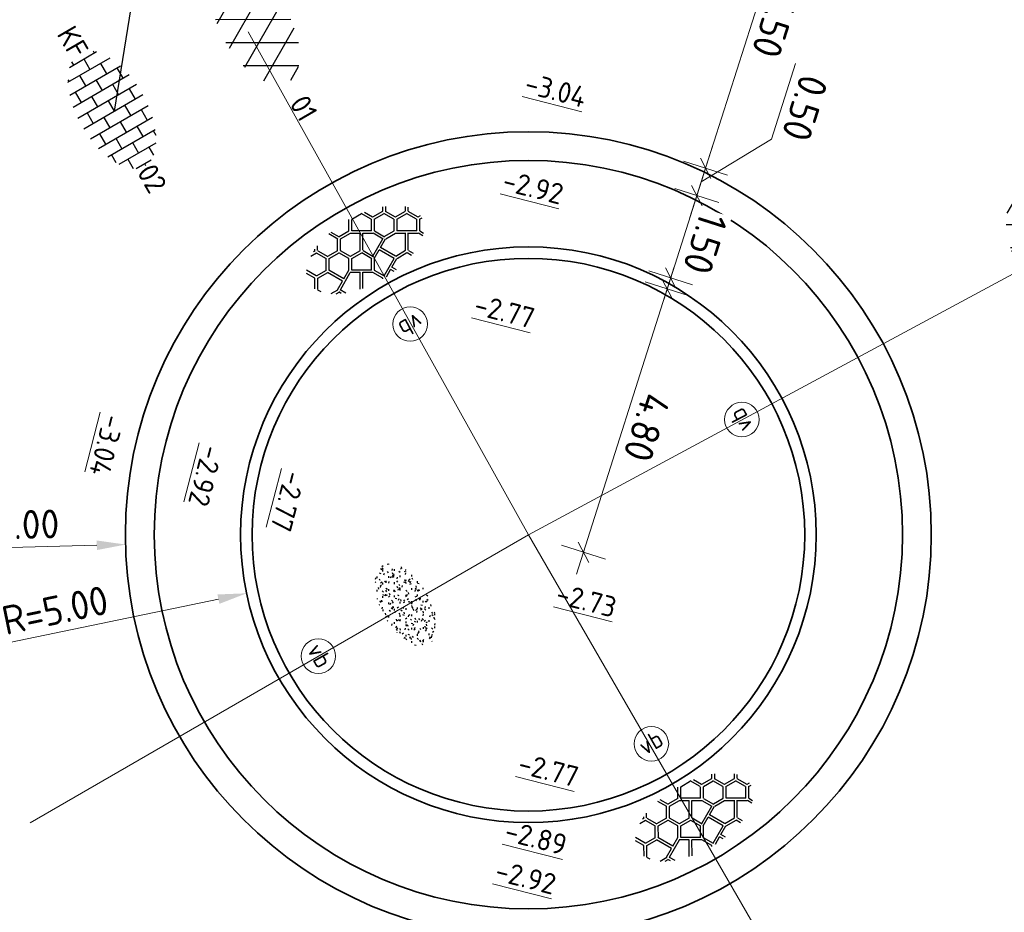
# Model space of a CAD drawing. Header units: metres. Extents: x 111691 to 117439, y 474133 to 478789.
# Tile 16 of 127: x 114613 to 114630, y 476079 to 476095. Entities that reach past the tile are written whole.
import ezdxf
from ezdxf.enums import TextEntityAlignment as Align

# ---------------------------------------------------------------- set-up
doc = ezdxf.new("R2010")
doc.units = ezdxf.units.M
doc.linetypes.add('AM-AS', pattern=[16, 10, -2, 2, -2])
doc.linetypes.add('XX-HIDDEN', pattern=[4, 2, -2])
doc.layers.get('Defpoints').update_dxf_attribs({"lineweight": 25})
for name, color, linetype, lineweight in [('N-WE-AM-AS-G', 10, 'AM-AS', 18), ('N-WE-GR-GRAS-S', 60, 'Continuous', 25), ('N-WE-IE-MEUBILAIR_WEGMEUBILAIR_PAAL-S', 7, 'Continuous', 25), ('N-WE-VH-HOOGTELABEL-T18', 2, 'Continuous', 18), ('N-WE-VH-KANTOPSLUITING_ROTONDEBLOK_500 200-G', 210, 'Continuous', 35), ('N-WE-VH-KANTOPSLUITING_SIGNALERINGSBAND_OOG-G', 210, 'VH-SIGNALERINGSBAND_OOG', 35), ('N-WE-VH-KANTOPSLUITING_VOORKANTBAND-G', 7, 'Continuous', 35), ('N-WE-VH-MAATVOERING-M', 7, 'Continuous', 18), ('N-WE-VH-MATERIAALGRENS-G', 7, 'XX-HIDDEN', 18), ('N-WE-VH-VERHARDING_ASFALT-S', 7, 'Continuous', 25), ('N-WE-VH-VERHARDING_BASALTVERHARDING-S', 7, 'Continuous', 25), ('N-WE-VH-VERHARDING_BETONSTRAATSTEEN-S', 7, 'Continuous', 25), ('X-XX-AL-AANPIJLING_SYMBOLEN-T25', 7, 'Continuous', 25)]:
    doc.layers.add(name, color=color, linetype=linetype, lineweight=lineweight)
doc.layers.add('N-WE-AM-AS_WEG-G', color=10, linetype='AM-AS', lineweight=18, plot=False)
doc.styles.add('ISO', font='NLCS-ISO.ttf')
doc.styles.add('NLCS-ISO', font='NLCS-ISO.ttf')
doc.styles.add('NLCS-ISO-ANNOTATIEF-T25', font='NLCS-ISO.ttf', dxfattribs={"height": 2.5})
doc.styles.add('NLCS-ISO-M200-T18', font='NLCS-ISO.ttf', dxfattribs={"height": 0.36})
doc.linetypes.add('VH-SIGNALERINGSBAND_OOG', pattern='A,8,-1,[7,NLCS.SHX,S=0.075,R=0,X=0,Y=0],-1', length=10)
doc.dimstyles.new('M200T25-PIJL', dxfattribs={"dimscale": 0.2, "dimtxt": 2.5, "dimasz": 2, "dimexe": 1, "dimexo": 0.25, "dimgap": 0.75, "dimtad": 1, "dimzin": 0, "dimdsep": 46, "dimtxsty": 'ISO', "dimcen": 0, "dimdle": 1, "dimse1": 1, "dimse2": 1, "dimclrt": 2, "dimazin": 0, "dimtfac": 1, "dimtdec": 4, "dimtmove": 2, "dimatfit": 3, "dimfxl": 1, "dimtolj": 1, "dimtzin": 0, "dimarcsym": 0})
doc.dimstyles.new('NLCS-ANNOTATIEF-T25-PIJL_L2_H1', dxfattribs={"dimtxt": 2.5, "dimasz": 2.5, "dimexe": 2, "dimexo": 2, "dimgap": 0.7, "dimtad": 1, "dimzin": 0, "dimdsep": 46, "dimtxsty": 'NLCS-ISO-ANNOTATIEF-T25', "dimcen": 0, "dimdle": 2, "dimclrd": 256, "dimclre": 256, "dimclrt": 256, "dimadec": 1, "dimazin": 0, "dimtfac": 1, "dimtdec": 3, "dimtofl": 0, "dimtmove": 0, "dimatfit": 3, "dimfxl": 2, "dimfxlon": 1, "dimtfillclr": 256, "dimtolj": 1, "dimtzin": 0, "dimlwd": -1, "dimlwe": -1, "dimarcsym": 0})
doc.dimstyles.new('NLCS-ANNOTATIEF-T25-SCHRAP_L2_H1', dxfattribs={"dimtxt": 2.5, "dimasz": 1.4, "dimexe": 2, "dimexo": 2, "dimgap": 0.7, "dimtad": 1, "dimzin": 0, "dimdsep": 46, "dimtxsty": 'NLCS-ISO-ANNOTATIEF-T25', "dimblk": 'OBLIQUE', "dimcen": 0, "dimdle": 2, "dimclrd": 256, "dimclre": 256, "dimclrt": 256, "dimadec": 1, "dimazin": 0, "dimtfac": 1, "dimtdec": 3, "dimtofl": 0, "dimtmove": 0, "dimatfit": 3, "dimldrblk": 'OBLIQUE', "dimfxl": 2, "dimfxlon": 1, "dimtfillclr": 256, "dimtolj": 1, "dimtzin": 0, "dimlwd": -1, "dimlwe": -1, "dimarcsym": 0})

# ---------------------------------------------------------------- blocks, each defined once
blk = doc.blocks.new('*D17')
at = {"layer": 'Defpoints', "color": 0, "linetype": 'Continuous', "transparency": 16777216}
for p in [(114609.349, 476087.451), (114621.711, 476085.595)]:
    blk.add_point(p, dxfattribs=at)
at = {"layer": 'N-WE-VH-MAATVOERING-M', "transparency": 16777216}
blk.add_line((114605.821, 476087.98), (114608.855, 476087.525), dxfattribs=at)
at = {"layer": 'N-WE-VH-MAATVOERING-M', "linetype": 'Continuous', "transparency": 16777216}
blk.add_solid([(114608.867, 476087.607), (114608.842, 476087.442), (114609.349, 476087.451)], dxfattribs=at)
at = {"layer": 'N-WE-VH-MAATVOERING-M', "linetype": 'Continuous', "lineweight": 0, "transparency": 16777216, "insert": (114607.056, 476088.189), "char_height": 0.5, "attachment_point": 5, "rotation": 351.4615, "style": 'NLCS-ISO-ANNOTATIEF-T25', "bg_fill": 3, "box_fill_scale": 1.1, "bg_fill_color": 256, "bg_fill_true_color": 13158600, "bg_fill_transparency": 0}
blk.add_mtext('\\A1;R=12.50', dxfattribs=at)
blk = doc.blocks.new('*D18')
at = {"layer": 'Defpoints', "color": 0, "linetype": 'Continuous', "transparency": 16777216}
for p in [(114621.711, 476085.595), (114614.713, 476085.424)]:
    blk.add_point(p, dxfattribs=at)
at = {"layer": 'N-WE-VH-MAATVOERING-M', "transparency": 16777216}
blk.add_line((114611.584, 476085.347), (114614.213, 476085.412), dxfattribs=at)
at = {"layer": 'N-WE-VH-MAATVOERING-M', "linetype": 'Continuous', "transparency": 16777216}
blk.add_solid([(114614.211, 476085.495), (114614.215, 476085.328), (114614.713, 476085.424)], dxfattribs=at)
at = {"layer": 'N-WE-VH-MAATVOERING-M', "linetype": 'Continuous', "lineweight": 0, "transparency": 16777216, "insert": (114612.639, 476085.763), "char_height": 0.5, "attachment_point": 5, "rotation": 1.3996, "style": 'NLCS-ISO-ANNOTATIEF-T25', "bg_fill": 3, "box_fill_scale": 1.1, "bg_fill_color": 256, "bg_fill_true_color": 13158600, "bg_fill_transparency": 0}
blk.add_mtext('\\A1;R=7.00', dxfattribs=at)
blk = doc.blocks.new('_Oblique')
at = {"color": 0, "linetype": 'ByBlock', "lineweight": -2}
blk.add_line((-0.5, -0.5), (0.5, 0.5), dxfattribs=at)
blk = doc.blocks.new('*D40')
at = {"layer": 'Defpoints', "color": 0, "transparency": 16777216}
for p in [(114623.166, 476090.169), (114621.711, 476085.595), (114622.668, 476085.29)]:
    blk.add_point(p, dxfattribs=at)
at = {"layer": 'N-WE-VH-MAATVOERING-M', "transparency": 16777216}
for p, q in [((114624.244, 476090.246), (114622.546, 476084.909)), ((114623.741, 476089.986), (114624.504, 476089.743)), ((114622.286, 476085.412), (114623.049, 476085.169))]:
    blk.add_line(p, q, dxfattribs=at)
at = {"layer": 'N-WE-VH-MAATVOERING-M', "transparency": 16777216, "xscale": 0.28, "yscale": 0.28, "zscale": 0.28}
for p, rotation in [((114624.123, 476089.864), 72.35336367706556), ((114622.668, 476085.29), 252.3533636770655)]:
    blk.add_blockref('_Oblique', p, dxfattribs=dict(at, rotation=rotation))
at = {"layer": 'N-WE-VH-MAATVOERING-M', "transparency": 16777216, "insert": (114623.767, 476087.459), "char_height": 0.5, "attachment_point": 5, "rotation": 252.3534, "style": 'NLCS-ISO-ANNOTATIEF-T25', "bg_fill": 3, "box_fill_scale": 1.1, "bg_fill_color": 256, "bg_fill_true_color": 13158600, "bg_fill_transparency": 0}
blk.add_mtext('\\A1;4.80', dxfattribs=at)
blk = doc.blocks.new('*D41')
at = {"layer": 'Defpoints', "color": 0, "transparency": 16777216}
for p in [(114625.5, 476097.507), (114623.833, 476092.265), (114624.79, 476091.961)]:
    blk.add_point(p, dxfattribs=at)
at = {"layer": 'N-WE-VH-MAATVOERING-M', "transparency": 16777216}
for p, q in [((114626.578, 476097.583), (114624.668, 476091.58)), ((114626.076, 476097.323), (114626.838, 476097.081)), ((114624.408, 476092.082), (114625.171, 476091.84))]:
    blk.add_line(p, q, dxfattribs=at)
at = {"layer": 'N-WE-VH-MAATVOERING-M', "transparency": 16777216, "xscale": 0.28, "yscale": 0.28, "zscale": 0.28}
for p, rotation in [((114626.457, 476097.202), 72.35353722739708), ((114624.79, 476091.961), 252.3535372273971)]:
    blk.add_blockref('_Oblique', p, dxfattribs=dict(at, rotation=rotation))
at = {"layer": 'N-WE-VH-MAATVOERING-M', "transparency": 16777216, "insert": (114625.995, 476094.463), "char_height": 0.5, "attachment_point": 5, "rotation": 252.3535, "style": 'NLCS-ISO-ANNOTATIEF-T25', "bg_fill": 3, "box_fill_scale": 1.1, "bg_fill_color": 256, "bg_fill_true_color": 13158600, "bg_fill_transparency": 0}
blk.add_mtext('\\A1;5.50', dxfattribs=at)
blk = doc.blocks.new('*D42')
at = {"layer": 'Defpoints', "color": 0, "transparency": 16777216}
for p in [(114623.833, 476092.265), (114623.681, 476091.789), (114624.638, 476091.484)]:
    blk.add_point(p, dxfattribs=at)
at = {"layer": 'N-WE-VH-MAATVOERING-M', "transparency": 16777216}
for p, q in [((114625.933, 476092.466), (114626.351, 476093.781)), ((114624.714, 476091.723), (114625.933, 476092.466)), ((114624.911, 476092.342), (114624.517, 476091.103)), ((114624.408, 476092.082), (114625.171, 476091.84)), ((114624.257, 476091.606), (114625.019, 476091.363))]:
    blk.add_line(p, q, dxfattribs=at)
at = {"layer": 'N-WE-VH-MAATVOERING-M', "transparency": 16777216, "xscale": 0.28, "yscale": 0.28, "zscale": 0.28}
for p, rotation in [((114624.79, 476091.961), 72.35353722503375), ((114624.638, 476091.484), 252.3535372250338)]:
    blk.add_blockref('_Oblique', p, dxfattribs=dict(at, rotation=rotation))
at = {"layer": 'N-WE-VH-MAATVOERING-M', "transparency": 16777216, "insert": (114626.514, 476093.006), "char_height": 0.5, "attachment_point": 5, "rotation": 252.3535, "style": 'NLCS-ISO-ANNOTATIEF-T25', "bg_fill": 3, "box_fill_scale": 1.1, "bg_fill_color": 256, "bg_fill_true_color": 13158600, "bg_fill_transparency": 0}
blk.add_mtext('\\A1;0.50', dxfattribs=at)
blk = doc.blocks.new('*D43')
at = {"layer": 'Defpoints', "color": 0, "transparency": 16777216}
for p in [(114623.681, 476091.789), (114623.226, 476090.359), (114624.183, 476090.055)]:
    blk.add_point(p, dxfattribs=at)
at = {"layer": 'N-WE-VH-MAATVOERING-M', "transparency": 16777216}
for p, q in [((114624.759, 476091.866), (114624.062, 476089.674)), ((114624.257, 476091.606), (114625.019, 476091.363)), ((114623.802, 476090.176), (114624.564, 476089.934))]:
    blk.add_line(p, q, dxfattribs=at)
at = {"layer": 'N-WE-VH-MAATVOERING-M', "transparency": 16777216, "xscale": 0.28, "yscale": 0.28, "zscale": 0.28}
for p, rotation in [((114624.638, 476091.484), 72.35353722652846), ((114624.183, 476090.055), 252.3535372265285)]:
    blk.add_blockref('_Oblique', p, dxfattribs=dict(at, rotation=rotation))
at = {"layer": 'N-WE-VH-MAATVOERING-M', "transparency": 16777216, "insert": (114624.782, 476090.652), "char_height": 0.5, "attachment_point": 5, "rotation": 252.3535, "style": 'NLCS-ISO-ANNOTATIEF-T25', "bg_fill": 3, "box_fill_scale": 1.1, "bg_fill_color": 256, "bg_fill_true_color": 13158600, "bg_fill_transparency": 0}
blk.add_mtext('\\A1;1.50', dxfattribs=at)
blk = doc.blocks.new('*D45')
at = {"layer": 'Defpoints', "color": 0, "transparency": 16777216}
for p in [(114621.711, 476085.595), (114616.815, 476084.577)]:
    blk.add_point(p, dxfattribs=at)
at = {"layer": 'N-WE-VH-MAATVOERING-M', "transparency": 16777216}
blk.add_line((114612.524, 476083.685), (114616.326, 476084.476), dxfattribs=at)
blk.add_solid([(114616.309, 476084.557), (114616.343, 476084.394), (114616.815, 476084.577)], dxfattribs=at)
at = {"layer": 'N-WE-VH-MAATVOERING-M', "transparency": 16777216, "insert": (114613.487, 476084.284), "char_height": 0.5, "attachment_point": 5, "rotation": 11.7411, "style": 'NLCS-ISO-ANNOTATIEF-T25'}
blk.add_mtext('\\A1;R=5.00', dxfattribs=at)
blk = doc.blocks.new('SVH-ASFALT-SO')
at = {"ltscale": 0.1}
for p, q in [((-1.91, 0.692), (0.948, 5.641)), ((2.754, -0.217), (-0.469, 5.365)), ((0, 0), (3.268, 5.66)), ((4.868, 0.122), (1.647, 5.7)), ((2.176, -0.232), (5.322, 5.217)), ((6.701, 0.946), (4.043, 5.55)), ((-3.364, 2.174), (-1.828, 4.834)), ((0.361, -0.072), (-2.305, 4.546)), ((4.657, 0.065), (7.07, 4.246)), ((7.828, 2.995), (7.146, 4.176)), ((-2.72, 1.264), (-3.454, 2.536))]:
    blk.add_line(p, q, dxfattribs=at)
at = {"style": 'NLCS-ISO'}
blk.add_attdef('KLEUR', text='', height=1.8, dxfattribs=at).set_placement((9.486, 2.741), align=Align.MIDDLE_LEFT)
at = {"style": 'NLCS-ISO', "flags": 1}
blk.add_attdef('FUNCTIE', text='', height=1.8, dxfattribs=at).set_placement((0.116, -3.585), align=Align.MIDDLE_CENTER)
blk = doc.blocks.new('SVH-BASALTVERHARDING-SO')
at = {"ltscale": 0.1}
for p, q in [((-1.408, 1.967), (-1.859, 2.749)), ((-1.614, 2.796), (-1.204, 2.085)), ((-0.213, 2.106), (0.275, 2.952)), ((0.491, 2.854), (-0.009, 1.988)), ((0.503, 2.852), (1.503, 2.852)), ((1.979, 2.004), (1.479, 2.871)), ((1.771, 2.835), (2.182, 2.122)), ((-4.17, 1.868), (-3.609, 1.868)), ((-3.759, 2.104), (-3.609, 2.104)), ((-3.613, 2.12), (-3.568, 2.198)), ((-3.111, 0.984), (-3.611, 1.85)), ((-3.409, 2.002), (-3.206, 2.354)), ((-3.408, 1.967), (-2.908, 1.101)), ((-1.92, 1.118), (-1.42, 1.984)), ((-1.216, 1.866), (-1.716, 1)), ((-1.201, 2.104), (-0.201, 2.104)), ((-1.201, 1.868), (-0.201, 1.868)), ((-0.213, 1.871), (0.537, 1.438)), ((1.5, 1.117), (0, 1.983)), ((1.491, 1.122), (1.991, 1.988)), ((2.195, 1.871), (1.695, 1.005)), ((2.206, 2.104), (3.206, 2.104)), ((2.206, 1.868), (3.206, 1.868)), ((3.682, 1.021), (3.182, 1.887)), ((3.192, 2.101), (3.385, 2.436)), ((3.386, 2.005), (3.886, 1.138)), ((3.608, 2.352), (3.396, 1.984)), ((-4.633, 0.155), (-5.118, 0.996)), ((-3.621, 0.139), (-3.121, 1.005)), ((-2.917, 0.887), (-3.417, 0.021)), ((-2.905, 1.12), (-1.905, 1.12)), ((-2.905, 0.885), (-1.905, 0.885)), ((-1.421, 0.023), (-1.921, 0.889)), ((-1.717, 1.007), (-1.217, 0.141)), ((-0.208, 0.148), (0.542, 1.447)), ((-0.004, 0.03), (0.746, 1.329)), ((0.741, 1.32), (1.491, 0.887)), ((2, 0), (1.5, 0.866)), ((1.704, 0.984), (2.204, 0.118)), ((3.194, 0.139), (3.694, 1.005)), ((3.898, 0.887), (3.398, 0.021)), ((3.91, 1.12), (4.91, 1.12)), ((3.91, 0.885), (4.91, 0.885)), ((5.386, 0.037), (4.886, 0.903)), ((4.906, 1.137), (5.098, 1.468)), ((5.09, 1.021), (5.59, 0.155)), ((5.11, 1.019), (5.271, 1.297)), ((-5.279, -0.765), (-4.817, 0.035)), ((-4.837, 0.037), (-5.257, 0.766)), ((-4.609, 0.136), (-3.609, 0.136)), ((-2.671, -1.276), (-3.421, 0.023)), ((-1.917, -0.845), (-1.417, 0.021)), ((-1.201, 0.136), (-0.201, 0.136)), ((0, 0), (0.5, -0.866)), ((0.494, -0.845), (1.994, 0.021)), ((2.206, 0.136), (3.206, 0.136)), ((4.908, -0.851), (3.408, 0.016)), ((4.898, -0.845), (5.398, 0.021)), ((5.614, 0.136), (5.849, 0.136)), ((-5.113, -0.949), (-4.613, -0.083)), ((-4.609, -0.099), (-3.609, -0.099)), ((-2.875, -1.394), (-3.625, -0.094)), ((-2.668, -1.281), (-1.918, -0.848)), ((-1.213, -0.097), (-1.713, -0.963)), ((-1.201, -0.099), (-0.201, -0.099)), ((0.296, -0.984), (-0.204, -0.118)), ((0.489, -1.083), (1.239, -0.65)), ((1.987, -1.944), (1.237, -0.645)), ((2.19, -1.827), (1.44, -0.528)), ((1.443, -0.532), (2.193, -0.099)), ((2.206, -0.099), (3.206, -0.099)), ((3.195, -0.097), (3.944, -0.53)), ((3.203, -1.815), (3.953, -0.516)), ((3.406, -1.932), (4.156, -0.633)), ((4.148, -0.647), (4.898, -1.08)), ((5.602, -0.097), (5.102, -0.963)), ((5.614, -0.099), (5.855, -0.099)), ((-5.133, -0.947), (-4.969, -1.231)), ((-3.622, -1.831), (-2.872, -1.398)), ((-3.414, -1.946), (-1.913, -1.08)), ((-1.167, -1.513), (-1.917, -1.08)), ((-1.899, -2.781), (-1.162, -1.504)), ((-0.208, -1.831), (-1.708, -0.965)), ((-1.655, -2.829), (-0.958, -1.622)), ((-0.213, -2.064), (-0.963, -1.631)), ((-0.213, -1.829), (0.287, -0.963)), ((0.491, -1.08), (-0.009, -1.946)), ((5.127, -1.481), (4.908, -1.101)), ((5.111, -0.984), (5.299, -1.308)), ((-4.288, -1.831), (-3.609, -1.831)), ((-3.906, -2.066), (-3.609, -2.066)), ((-3.506, -2.267), (-3.633, -2.048)), ((-3.429, -1.93), (-3.148, -2.417)), ((0.283, -2.928), (-0.217, -2.062)), ((-0.013, -1.944), (0.487, -2.81)), ((0.494, -2.812), (1.994, -1.946)), ((1.669, -2.891), (1.432, -2.481)), ((1.443, -2.5), (2.193, -2.067)), ((2.206, -1.831), (3.206, -1.831)), ((2.206, -2.066), (3.206, -2.066)), ((3.422, -2.464), (3.204, -2.085)), ((3.408, -1.967), (3.645, -2.378)), ((0.25, -2.993), (0.284, -2.935)), ((0.602, -2.986), (1.239, -2.617)), ((1.416, -2.924), (1.229, -2.599))]:
    blk.add_line(p, q, dxfattribs=at)
at = {"style": 'NLCS-ISO', "flags": 1}
blk.add_attdef('FUNCTIE', text='', height=1.8, dxfattribs=at).set_placement((0.116, -3.585), align=Align.MIDDLE_CENTER)
blk = doc.blocks.new('SGR-GRAS_01-SO')
at = {"ltscale": 0.1}
for p, q in [((-0.939, 0.84), (-1.004, 0.878)), ((-0.576, 0.919), (-0.64, 0.957)), ((-0.562, 0.919), (-0.509, 0.972)), ((-0.212, 0.998), (-0.269, 1.031)), ((0.073, 0.993), (0.138, 1.031)), ((0.239, 0.923), (0.312, 0.942)), ((0.317, 0.814), (0.304, 0.888)), ((0.594, 0.925), (0.522, 0.945)), ((0.912, 0.894), (0.907, 0.925)), ((1.012, 0.869), (0.947, 0.906)), ((-1.448, 0.644), (-1.521, 0.664)), ((-1.469, 0.576), (-1.482, 0.65)), ((-1.427, 0.476), (-1.354, 0.496)), ((-1.302, 0.761), (-1.324, 0.774)), ((-1.284, 0.684), (-1.278, 0.759)), ((-1.167, 0.395), (-1.232, 0.432)), ((-1.154, 0.647), (-1.207, 0.7)), ((-0.968, 0.512), (-0.915, 0.565)), ((-0.893, 0.496), (-0.965, 0.515)), ((-0.923, 0.418), (-0.858, 0.456)), ((-0.892, 0.812), (-0.817, 0.812)), ((-0.873, 0.655), (-0.886, 0.729)), ((-0.871, 0.625), (-0.799, 0.644)), ((-0.804, 0.474), (-0.869, 0.511)), ((-0.73, 0.647), (-0.783, 0.7)), ((-0.689, 0.607), (-0.682, 0.682)), ((-0.441, 0.553), (-0.506, 0.59)), ((-0.427, 0.785), (-0.499, 0.804)), ((-0.425, 0.706), (-0.36, 0.743)), ((-0.305, 0.647), (-0.358, 0.7)), ((-0.317, 0.812), (-0.242, 0.812)), ((-0.316, 0.774), (-0.244, 0.793)), ((-0.278, 0.735), (-0.291, 0.809)), ((-0.078, 0.632), (-0.143, 0.669)), ((-0.093, 0.53), (-0.087, 0.604)), ((-0.002, 0.47), (0.071, 0.489)), ((0.128, 0.636), (0.056, 0.656)), ((0.119, 0.647), (0.066, 0.7)), ((0.286, 0.711), (0.221, 0.748)), ((0.258, 0.812), (0.333, 0.812)), ((0.322, 0.565), (0.375, 0.618)), ((0.429, 0.477), (0.494, 0.514)), ((0.543, 0.647), (0.49, 0.7)), ((0.502, 0.452), (0.509, 0.527)), ((0.554, 0.619), (0.626, 0.638)), ((0.649, 0.79), (0.584, 0.827)), ((0.684, 0.487), (0.611, 0.507)), ((0.784, 0.423), (0.719, 0.461)), ((0.833, 0.812), (0.908, 0.812)), ((0.967, 0.647), (0.914, 0.7)), ((0.927, 0.764), (0.992, 0.802)), ((1.15, 0.777), (1.077, 0.796)), ((1.147, 0.502), (1.082, 0.54)), ((1.098, 0.375), (1.104, 0.45)), ((1.109, 0.767), (1.182, 0.787)), ((1.392, 0.647), (1.339, 0.7)), ((1.424, 0.463), (1.496, 0.483)), ((1.51, 0.581), (1.445, 0.619)), ((1.607, 0.407), (1.594, 0.481)), ((-1.964, -0.07), (-1.977, 0.004)), ((-1.93, 0.188), (-1.925, 0.244)), ((-1.893, 0.237), (-1.921, 0.253)), ((-1.668, 0.023), (-1.595, 0.043)), ((-1.596, 0.241), (-1.649, 0.294)), ((-1.53, 0.316), (-1.595, 0.353)), ((-1.517, 0.187), (-1.442, 0.187)), ((-1.358, 0.206), (-1.431, 0.226)), ((-1.421, 0.131), (-1.356, 0.168)), ((-1.369, 0.009), (-1.382, 0.083)), ((-1.375, 0.106), (-1.322, 0.159)), ((-1.334, 0.111), (-1.328, 0.186)), ((-1.172, 0.241), (-1.225, 0.294)), ((-1.112, 0.172), (-1.04, 0.192)), ((-1.032, 0.028), (-1.097, 0.066)), ((-0.942, 0.187), (-0.867, 0.187)), ((-0.803, 0.057), (-0.875, 0.077)), ((-0.747, 0.241), (-0.8, 0.294)), ((-0.773, 0.089), (-0.786, 0.163)), ((-0.739, 0.034), (-0.732, 0.109)), ((-0.669, 0.107), (-0.734, 0.145)), ((-0.557, 0.321), (-0.485, 0.34)), ((-0.337, 0.347), (-0.41, 0.366)), ((-0.323, 0.241), (-0.376, 0.294)), ((-0.306, 0.186), (-0.371, 0.224)), ((-0.367, 0.187), (-0.292, 0.187)), ((-0.243, 0.017), (-0.17, 0.036)), ((-0.178, 0.169), (-0.191, 0.242)), ((-0.143, -0.043), (-0.137, 0.032)), ((-0.085, 0.159), (-0.032, 0.212)), ((-0.069, 0.189), (-0.004, 0.227)), ((0.057, 0.265), (-0.008, 0.303)), ((0.101, 0.241), (0.048, 0.294)), ((0.218, 0.198), (0.146, 0.217)), ((0.208, 0.187), (0.283, 0.187)), ((0.313, 0.166), (0.385, 0.185)), ((0.42, 0.344), (0.355, 0.382)), ((0.417, 0.248), (0.404, 0.322)), ((0.526, 0.241), (0.472, 0.294)), ((0.555, -0.022), (0.49, 0.015)), ((0.774, 0.049), (0.701, 0.069)), ((0.783, 0.187), (0.858, 0.187)), ((0.918, 0.057), (0.853, 0.094)), ((0.868, 0.315), (0.941, 0.334)), ((0.95, 0.241), (0.897, 0.294)), ((1.012, 0.328), (0.999, 0.402)), ((1.239, 0.338), (1.167, 0.358)), ((1.183, 0.011), (1.255, 0.03)), ((1.206, 0.212), (1.259, 0.265)), ((1.282, 0.136), (1.217, 0.173)), ((1.283, 0.248), (1.348, 0.286)), ((1.374, 0.241), (1.321, 0.294)), ((1.358, 0.187), (1.433, 0.187)), ((1.645, 0.215), (1.58, 0.252)), ((1.693, 0.298), (1.7, 0.373)), ((1.795, 0.19), (1.722, 0.209)), ((1.738, 0.159), (1.81, 0.179)), ((1.798, 0.241), (1.745, 0.294)), ((1.933, 0.187), (1.948, 0.187)), ((-1.918, -0.157), (-1.854, -0.119)), ((-1.824, -0.083), (-1.897, -0.064)), ((-1.759, -0.13), (-1.823, -0.092)), ((-1.782, -0.301), (-1.729, -0.248)), ((-1.613, -0.166), (-1.667, -0.113)), ((-1.395, -0.051), (-1.46, -0.013)), ((-1.385, -0.462), (-1.378, -0.387)), ((-1.353, -0.281), (-1.281, -0.261)), ((-1.269, -0.232), (-1.341, -0.212)), ((-1.261, -0.417), (-1.326, -0.38)), ((-1.189, -0.166), (-1.242, -0.113)), ((-1.065, -0.386), (-1, -0.348)), ((-0.897, -0.338), (-0.962, -0.301)), ((-0.765, -0.166), (-0.818, -0.113)), ((-0.798, -0.132), (-0.726, -0.112)), ((-0.713, -0.381), (-0.786, -0.361)), ((-0.674, -0.477), (-0.687, -0.403)), ((-0.534, -0.259), (-0.599, -0.222)), ((-0.567, -0.098), (-0.502, -0.061)), ((-0.491, -0.248), (-0.438, -0.195)), ((-0.484, -0.436), (-0.411, -0.416)), ((-0.341, -0.166), (-0.394, -0.113)), ((-0.248, -0.091), (-0.32, -0.072)), ((-0.171, -0.18), (-0.236, -0.143)), ((-0.078, -0.398), (-0.091, -0.324)), ((0.084, -0.166), (0.031, -0.113)), ((0.072, -0.287), (0.144, -0.268)), ((0.192, -0.101), (0.127, -0.064)), ((0.308, -0.24), (0.235, -0.221)), ((0.287, -0.327), (0.352, -0.289)), ((0.452, -0.12), (0.459, -0.046)), ((0.508, -0.166), (0.455, -0.113)), ((0.517, -0.318), (0.504, -0.244)), ((0.69, -0.389), (0.625, -0.351)), ((0.627, -0.138), (0.7, -0.119)), ((0.785, -0.039), (0.85, -0.002)), ((0.863, -0.389), (0.791, -0.37)), ((0.799, -0.195), (0.852, -0.142)), ((0.932, -0.166), (0.879, -0.113)), ((0.942, -0.442), (1.014, -0.423)), ((1.053, -0.31), (0.988, -0.272)), ((1.048, -0.198), (1.054, -0.123)), ((1.112, -0.239), (1.099, -0.165)), ((1.329, -0.1), (1.256, -0.08)), ((1.356, -0.166), (1.303, -0.113)), ((1.416, -0.231), (1.351, -0.193)), ((1.497, -0.293), (1.569, -0.274)), ((1.639, -0.268), (1.704, -0.231)), ((1.643, -0.275), (1.65, -0.2)), ((1.707, -0.159), (1.694, -0.085)), ((1.779, -0.152), (1.715, -0.114)), ((1.781, -0.166), (1.728, -0.113)), ((1.884, -0.248), (1.812, -0.229)), ((-1.624, -0.496), (-1.689, -0.459)), ((-1.631, -0.572), (-1.684, -0.519)), ((-1.567, -0.438), (-1.492, -0.438)), ((-1.535, -0.657), (-1.498, -0.636)), ((-1.269, -0.557), (-1.282, -0.483)), ((-1.207, -0.572), (-1.26, -0.519)), ((-1.179, -0.67), (-1.252, -0.651)), ((-1.126, -0.784), (-1.191, -0.746)), ((-1.039, -0.585), (-0.967, -0.565)), ((-0.992, -0.438), (-0.917, -0.438)), ((-0.898, -0.654), (-0.845, -0.601)), ((-0.783, -0.572), (-0.836, -0.519)), ((-0.763, -0.705), (-0.828, -0.667)), ((-0.789, -0.539), (-0.782, -0.464)), ((-0.624, -0.819), (-0.696, -0.799)), ((-0.399, -0.626), (-0.464, -0.588)), ((-0.417, -0.438), (-0.342, -0.438)), ((-0.358, -0.572), (-0.411, -0.519)), ((-0.158, -0.529), (-0.23, -0.51)), ((-0.211, -0.614), (-0.146, -0.577)), ((-0.193, -0.616), (-0.187, -0.541)), ((-0.169, -0.74), (-0.097, -0.72)), ((-0.036, -0.547), (-0.101, -0.509)), ((0.066, -0.572), (0.013, -0.519)), ((0.158, -0.438), (0.233, -0.438)), ((0.327, -0.468), (0.262, -0.43)), ((0.397, -0.678), (0.325, -0.659)), ((0.386, -0.591), (0.459, -0.572)), ((0.393, -0.601), (0.446, -0.548)), ((0.462, -0.834), (0.397, -0.797)), ((0.402, -0.693), (0.409, -0.618)), ((0.49, -0.572), (0.437, -0.519)), ((0.617, -0.884), (0.604, -0.81)), ((0.643, -0.843), (0.708, -0.806)), ((0.733, -0.438), (0.808, -0.438)), ((0.825, -0.755), (0.76, -0.718)), ((0.914, -0.572), (0.861, -0.519)), ((0.953, -0.827), (0.88, -0.808)), ((0.998, -0.77), (1.004, -0.696)), ((1.188, -0.676), (1.123, -0.639)), ((1.141, -0.556), (1.206, -0.518)), ((1.212, -0.805), (1.199, -0.731)), ((1.256, -0.746), (1.328, -0.727)), ((1.339, -0.572), (1.286, -0.519)), ((1.308, -0.438), (1.383, -0.438)), ((1.419, -0.538), (1.346, -0.518)), ((1.551, -0.597), (1.486, -0.56)), ((1.684, -0.547), (1.736, -0.495)), ((1.713, -0.522), (1.71, -0.519)), ((-0.836, -0.943), (-0.853, -0.926)), ((-0.725, -0.889), (-0.652, -0.869)), ((-0.709, -0.902), (-0.644, -0.864)), ((-0.582, -0.994), (-0.587, -0.97)), ((-0.376, -0.979), (-0.429, -0.926)), ((-0.265, -0.992), (-0.33, -0.955)), ((-0.068, -0.968), (-0.141, -0.948)), ((-0.014, -1.008), (0.039, -0.955)), ((0.048, -0.979), (-0.005, -0.926)), ((0.021, -0.964), (0.008, -0.89)), ((0.099, -0.913), (0.034, -0.876)), ((0.172, -1.037), (0.218, -1.024)), ((0.472, -0.979), (0.419, -0.926)), ((0.701, -0.895), (0.773, -0.876)), ((0.856, -0.938), (0.844, -0.926))]:
    blk.add_line(p, q, dxfattribs=at)
at = {"ltscale": 0.1, "style": 'NLCS-ISO'}
blk.add_attdef('TYPE', text='', height=0.5, dxfattribs=at).set_placement((3.471, -0.016), align=Align.MIDDLE_CENTER)
blk = doc.blocks.new('SVH-BSS_KEIFORMAAT_HALFST-SO')
at = {"ltscale": 0.1}
for p, q in [((-2.1, -2.891), (-2.1, 2.72)), ((-1.05, -3.027), (-1.05, 2.856)), ((0, -3.056), (0, 2.885)), ((1.05, -2.982), (1.05, 2.81)), ((2.1, -2.795), (2.1, 2.624)), ((-4.2, -2.203), (-4.2, 2.032)), ((-3.15, -2.631), (-3.15, 2.46)), ((-3.15, 2.1), (-2.1, 2.1)), ((-1.05, 2.1), (0, 2.1)), ((1.05, 2.1), (2.1, 2.1)), ((3.15, -2.47), (3.15, 2.299)), ((3.15, 2.1), (3.607, 2.1)), ((4.2, -1.936), (4.2, 1.765)), ((-5.458, 1.05), (-5.25, 1.05)), ((-5.25, -1.455), (-5.25, 1.284)), ((-4.2, 1.05), (-3.15, 1.05)), ((-2.1, 1.05), (-1.05, 1.05)), ((0, 1.05), (1.05, 1.05)), ((2.1, 1.05), (3.15, 1.05)), ((4.2, 1.05), (5.001, 1.05)), ((-5.25, 0), (-4.2, 0)), ((-3.15, 0), (-2.1, 0)), ((-1.05, 0), (0, 0)), ((1.05, 0), (2.1, 0)), ((3.15, 0), (4.2, 0)), ((5.25, -0.829), (5.25, 0.658)), ((5.25, 0), (5.427, 0)), ((-5.581, -1.05), (-5.25, -1.05)), ((-4.2, -1.05), (-3.15, -1.05)), ((-2.1, -1.05), (-1.05, -1.05)), ((0, -1.05), (1.05, -1.05)), ((2.1, -1.05), (3.15, -1.05)), ((4.2, -1.05), (5.124, -1.05)), ((-4.39, -2.1), (-4.2, -2.1)), ((-3.15, -2.1), (-2.1, -2.1)), ((-1.05, -2.1), (0, -2.1)), ((1.05, -2.1), (2.1, -2.1)), ((3.15, -2.1), (3.933, -2.1))]:
    blk.add_line(p, q, dxfattribs=at)
at = {"style": 'NLCS-ISO'}
blk.add_attdef('FORMAAT', text='', height=1.8, dxfattribs=at).set_placement((-5.681, -0.086), align=Align.MIDDLE_RIGHT)
blk.add_attdef('KLEUR', text='', height=1.8, dxfattribs=at).set_placement((5.527, -0.086), align=Align.MIDDLE_LEFT)
at = {"style": 'NLCS-ISO', "flags": 1}
blk.add_attdef('FUNCTIE', text='', height=1.8, dxfattribs=at).set_placement((0.116, -3.585), align=Align.MIDDLE_CENTER)
blk = doc.blocks.new('*D87')
at = {"layer": 'Defpoints', "color": 0, "transparency": 16777216}
for p in [(114621.711, 476085.595), (114618.024, 476073.651)]:
    blk.add_point(p, dxfattribs=at)
at = {"layer": 'N-WE-VH-MAATVOERING-M', "transparency": 16777216}
blk.add_line((114616.957, 476070.191), (114617.877, 476073.173), dxfattribs=at)
blk.add_solid([(114617.957, 476073.148), (114617.797, 476073.197), (114618.024, 476073.651)], dxfattribs=at)
at = {"layer": 'N-WE-VH-MAATVOERING-M', "transparency": 16777216, "insert": (114617.68, 476071.213), "char_height": 0.5, "attachment_point": 5, "rotation": 252.8489, "style": 'NLCS-ISO-ANNOTATIEF-T25'}
blk.add_mtext('\\A1;R=12.50', dxfattribs=at)
blk = doc.blocks.new('SIE-WEG_PAAL_VERKEERSBORD-SO')
at = {"color": 0, "linetype": 'ByBlock', "lineweight": 18}
blk.add_circle((0, 0), 1.5, dxfattribs=at)
at = {"color": 0, "linetype": 'ByBlock', "lineweight": 18, "style": 'NLCS-ISO'}
blk.add_text('vb', height=1.5, dxfattribs=at).set_placement((0, 0.132), align=Align.MIDDLE_CENTER)

msp = doc.modelspace()

# ---------------------------------------------------------------- linework, layer by layer
at = {"layer": 'N-WE-VH-KANTOPSLUITING_ROTONDEBLOK_500 200-G', "ltscale": 0.5}
msp.add_circle((114621.711, 476085.595), 6.5, dxfattribs=at)
at = {"layer": 'N-WE-VH-KANTOPSLUITING_SIGNALERINGSBAND_OOG-G', "ltscale": 0.5}
msp.add_circle((114621.711, 476085.595), 4.8, dxfattribs=at)
at = {"layer": 'N-WE-VH-KANTOPSLUITING_VOORKANTBAND-G', "ltscale": 0.5}
for radius in [7, 5]:
    msp.add_circle((114621.711, 476085.595), radius, dxfattribs=at)
at = {"layer": 'N-WE-VH-MATERIAALGRENS-G'}
msp.add_arc((114621.82, 476085.497), 13.746, 123.0952, 146.3519, dxfattribs=at)

# ---------------------------------------------------------------- block references
at = {"layer": 'N-WE-IE-MEUBILAIR_WEGMEUBILAIR_PAAL-S', "xscale": 0.2, "yscale": 0.2, "zscale": 0.2}
for p, rotation in [((114619.657, 476089.254), 208.4838583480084), ((114625.42, 476087.595), 117.8203697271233), ((114618.062, 476083.485), 299.5293828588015), ((114623.848, 476081.962), 29.96631018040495)]:
    msp.add_blockref('SIE-WEG_PAAL_VERKEERSBORD-SO', p, dxfattribs=dict(at, rotation=rotation))
at = {"layer": 'N-WE-VH-VERHARDING_ASFALT-S', "xscale": 0.2, "yscale": 0.2, "zscale": 0.2, "rotation": 300.1117835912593}
for p in [(114616.278, 476094.545), (114630.084, 476090.583)]:
    msp.add_blockref('SVH-ASFALT-SO', p, dxfattribs=at).add_auto_attribs({'KLEUR': '01'})
at = {"layer": 'N-WE-VH-VERHARDING_BASALTVERHARDING-S', "xscale": 0.2, "yscale": 0.2, "zscale": 0.2}
for p, rotation in [((114618.84, 476090.53), 30.11178359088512), ((114624.556, 476080.674), 30.11178359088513)]:
    msp.add_blockref('SVH-BASALTVERHARDING-SO', p, dxfattribs=dict(at, rotation=rotation))
at = {"layer": 'N-WE-VH-VERHARDING_BETONSTRAATSTEEN-S', "xscale": 0.2, "yscale": 0.2, "zscale": 0.2, "rotation": 300.1117835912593}
msp.add_blockref('SVH-BSS_KEIFORMAAT_HALFST-SO', (114614.515, 476092.95), dxfattribs=at).add_auto_attribs({'FORMAAT': 'KF', 'KLEUR': '02'})

# ---------------------------------------------------------------- texts
at = {"layer": 'N-WE-VH-HOOGTELABEL-T18', "style": 'NLCS-ISO-M200-T18'}
for s, p in [('%%U-3.04', (114621.622, 476093.275)), ('%%U-2.92', (114621.236, 476091.588)), ('%%U-2.73', (114622.163, 476084.411)), ('%%U-2.77', (114621.505, 476081.465)), ('%%U-2.89', (114621.273, 476080.291)), ('%%U-2.92', (114621.108, 476079.601))]:
    msp.add_text(s, height=0.36, rotation=345.5875, dxfattribs=at).set_placement(p)

# ---------------------------------------------------------------- leaders
at = {"layer": 'X-XX-AL-AANPIJLING_SYMBOLEN-T25'}
msp.add_leader([(114615.215, 476097.286), (114614.515, 476092.95)], dimstyle='M200T25-PIJL', override={"dimasz": 1.25, "dimgap": 0.14, "dimtad": 0, "dimldrblk": 'Dot', "dimfxl": 1.5, "dimarcsym": 1}, dxfattribs=at)

# ---------------------------------------------------------------- next in the draw order: dimensions: what is measured, and where the dimension line sits
at = {"layer": 'N-WE-VH-MAATVOERING-M', "linetype": 'Continuous', "lineweight": 0}
dim = msp.add_radius_dim(center=(114621.711, 476085.595), mpoint=(114609.349, 476087.451), dimstyle='NLCS-ANNOTATIEF-T25-PIJL_L2_H1', override={"dimpost": 'R=<>', "dimtfill": 1}, dxfattribs=at)
dim.commit()
dim.dimension.update_dxf_attribs({"geometry": '*D17', "text_midpoint": (114606.998, 476087.804), "dimtype": 164})

# ---------------------------------------------------------------- next in the draw order: texts
at = {"layer": 'N-WE-VH-HOOGTELABEL-T18', "style": 'NLCS-ISO-M200-T18'}
msp.add_text('%%U-3.04', height=0.36, rotation=255.5875, dxfattribs=at).set_placement((114614.342, 476087.708))

# ---------------------------------------------------------------- next in the draw order: dimensions: what is measured, and where the dimension line sits
at = {"layer": 'N-WE-VH-MAATVOERING-M', "linetype": 'Continuous', "lineweight": 0}
dim = msp.add_radius_dim(center=(114621.711, 476085.595), mpoint=(114614.713, 476085.424), dimstyle='NLCS-ANNOTATIEF-T25-PIJL_L2_H1', override={"dimpost": 'R=<>', "dimtfill": 1}, dxfattribs=at)
dim.commit()
dim.dimension.update_dxf_attribs({"geometry": '*D18', "text_midpoint": (114612.639, 476085.763)})

# ---------------------------------------------------------------- next in the draw order: linework, layer by layer
at = {"layer": 'N-WE-AM-AS-G'}
msp.add_lwpolyline([(114621.711, 476085.595), (114634.005, 476092.21, 0.00649), (114639.68, 476095.359), (114650.976, 476101.821, -0.007621), (114657.648, 476105.504, 0.007335), (114664.071, 476109.045), (114680.036, 476118.153)], format="xyb", dxfattribs=at)
for points in [[(114621.711, 476085.595), (114607.892, 476110.405)], [(114621.711, 476085.595), (114604.093, 476075.407)], [(114621.711, 476085.595), (114632.97, 476066.126)]]:
    msp.add_lwpolyline(points, dxfattribs=at)

# ---------------------------------------------------------------- next in the draw order: block references
at = {"layer": 'N-WE-GR-GRAS-S', "xscale": 0.4, "yscale": 0.4, "zscale": 0.4, "rotation": 300.1117835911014}
msp.add_blockref('SGR-GRAS_01-SO', (114619.582, 476084.375), dxfattribs=at)

# ---------------------------------------------------------------- next in the draw order: texts
at = {"layer": 'N-WE-VH-HOOGTELABEL-T18', "style": 'NLCS-ISO-M200-T18'}
for s, p in [('%%U-2.92', (114616.059, 476087.171)), ('%%U-2.77', (114617.489, 476086.725))]:
    msp.add_text(s, height=0.36, rotation=255.5875, dxfattribs=at).set_placement(p)

# ---------------------------------------------------------------- next in the draw order: dimensions: what is measured, and where the dimension line sits
at = {"layer": 'N-WE-VH-MAATVOERING-M'}
for p1, p2, picture, middle in [((114625.5, 476097.507), (114623.833, 476092.265), '*D41', (114625.995, 476094.463)), ((114623.166, 476090.169), (114621.711, 476085.595), '*D40', (114623.767, 476087.459))]:
    dim = msp.add_aligned_dim(p1=p1, p2=p2, distance=1.004, dimstyle='NLCS-ANNOTATIEF-T25-SCHRAP_L2_H1', override={"dimtfill": 1}, dxfattribs=at)
    dim.commit()
    dim.dimension.update_dxf_attribs({"geometry": picture, "text_midpoint": middle})

# ---------------------------------------------------------------- next in the draw order: texts
at = {"layer": 'N-WE-VH-HOOGTELABEL-T18', "style": 'NLCS-ISO-M200-T18'}
msp.add_text('%%U-2.77', height=0.36, rotation=345.5875, dxfattribs=at).set_placement((114620.743, 476089.432))

# ---------------------------------------------------------------- next in the draw order: dimensions: what is measured, and where the dimension line sits
at = {"layer": 'N-WE-VH-MAATVOERING-M'}
dim = msp.add_linear_dim(base=(114624.638, 476091.484), p1=(114623.833, 476092.265), p2=(114623.681, 476091.789), angle=252.3535, dimstyle='NLCS-ANNOTATIEF-T25-SCHRAP_L2_H1', override={"dimtfill": 1}, dxfattribs=at)
dim.commit()
dim.dimension.update_dxf_attribs({"geometry": '*D42', "text_midpoint": (114625.975, 476092.6), "dimtype": 161})
for mpoint, picture, middle in [((114616.815, 476084.577), '*D45', (114613.566, 476083.902)), ((114618.024, 476073.651), '*D87', (114617.308, 476071.328))]:
    dim = msp.add_radius_dim(center=(114621.711, 476085.595), mpoint=mpoint, dimstyle='NLCS-ANNOTATIEF-T25-PIJL_L2_H1', override={"dimpost": 'R=<>'}, dxfattribs=at)
    dim.commit()
    dim.dimension.update_dxf_attribs({"geometry": picture, "text_midpoint": middle, "dimtype": 164})

# ---------------------------------------------------------------- next in the draw order: dimensions: what is measured, and where the dimension line sits
dim = msp.add_aligned_dim(p1=(114623.681, 476091.789), p2=(114623.226, 476090.359), distance=1.004, dimstyle='NLCS-ANNOTATIEF-T25-SCHRAP_L2_H1', override={"dimtfill": 1}, dxfattribs=at)
dim.commit()
dim.dimension.update_dxf_attribs({"geometry": '*D43', "text_midpoint": (114624.782, 476090.652)})

# ---------------------------------------------------------------- next in the draw order: linework, layer by layer
at = {"layer": 'N-WE-AM-AS-G', "flags": 128}
msp.add_lwpolyline([(114639.709, 476090.883, 0.081769), (114638.532, 476094.429, 0.641632), (114604.039, 476092.574, -0.00064), (114604.025, 476092.538, -0.00064)], format="xyb", dxfattribs=at)
at = {"layer": 'N-WE-AM-AS_WEG-G'}
msp.add_lwpolyline([(114621.711, 476085.595), (114647.02, 476099.213)], dxfattribs=at)

doc.saveas('drawing.dxf')
